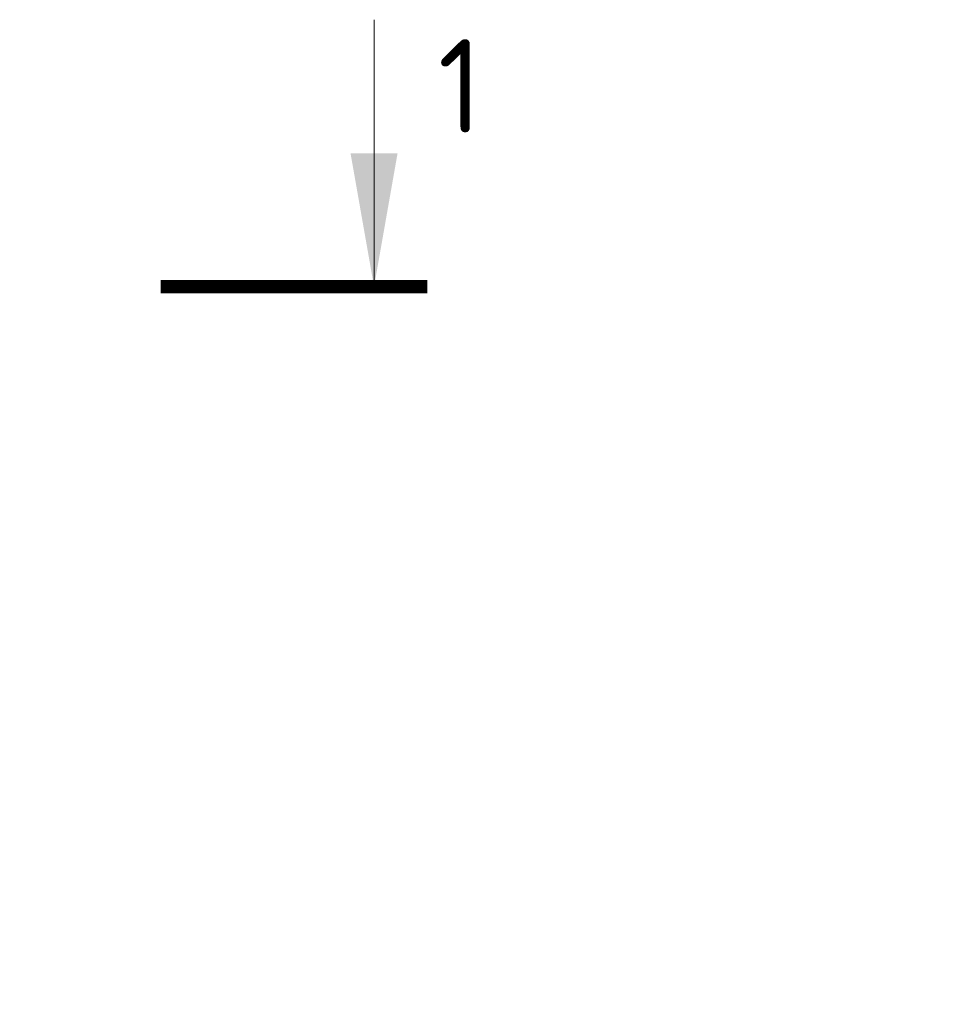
# Model space of a CAD drawing. Header units: millimetres. Extents: x 369815 to 1481759, y -423071 to -27917.
# Tile 21 of 256: x 508932 to 512411, y -391635 to -387948. Entities that reach past the tile are written whole.
import ezdxf

# ---------------------------------------------------------------- set-up
doc = ezdxf.new("R2010")
doc.units = ezdxf.units.MM
doc.layers.add('Выноски', color=20, linetype='Continuous', lineweight=20)
doc.styles.add('GOST-2.304_Type-B', font='GOST_Common.ttf')
doc.styles.add('ГОСТ', font='GOST_Common.ttf')

msp = doc.modelspace()

# ---------------------------------------------------------------- hatches: boundary and pattern name
at = {"layer": 'Выноски'}
msp.add_hatch(color=256, dxfattribs=at).paths.add_polyline_path([(510259.8, -388947.7), (510348, -388447.7), (510171.7, -388447.7)], flags=0)

# ---------------------------------------------------------------- linework, layer by layer
msp.add_line((510259.8, -388947.7, 3100), (510259.8, -387947.7, 3100), dxfattribs=at)
at = {"layer": 'Выноски', "elevation": 3100}
msp.add_lwpolyline([(509459.8, -388947.7, 50, 50, 0), (510459.8, -388947.7, 50, 50, 0)], format="xyseb", dxfattribs=at)

# ---------------------------------------------------------------- texts
at = {"layer": 'Выноски', "style": 'GOST-2.304_Type-B'}
msp.add_text('1', height=350, dxfattribs=at).set_placement((510499.2, -388370.8, 3100))
at = {"layer": 'Выноски', "color": 240, "true_color": 0xed1f24, "insert": (476801.7, -389713.7), "char_height": 250, "width": 18219.66, "attachment_point": 1, "style": 'ГОСТ'}
msp.add_mtext('\\pi-500,l500;В выделенной области представлена замененная ( актуальная) версия. Содержание изменения см. в листе разрешения на внесение изменений{\\H1.025x; }', dxfattribs=at)

doc.saveas('drawing.dxf')
